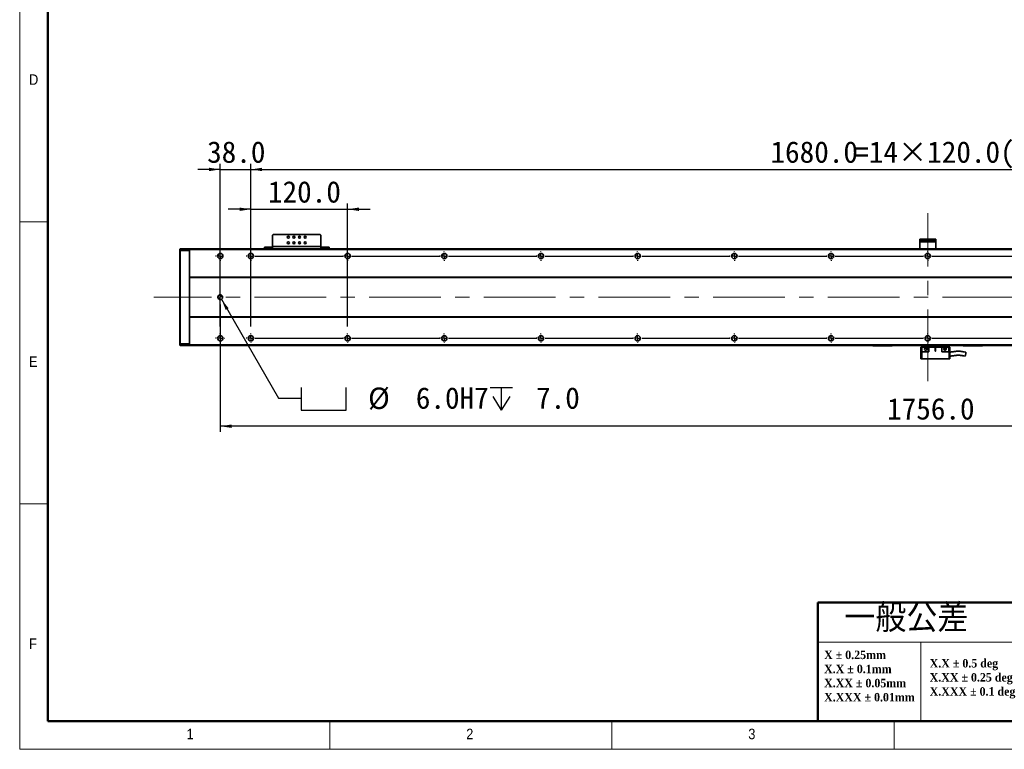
# Model space of a CAD drawing. Header units: millimetres. Extents: x 35 to 2905, y 35 to 2044.
# Tile 1 of 6: x 35 to 1257, y 35 to 940. Entities that reach past the tile are written whole.
import ezdxf

# ---------------------------------------------------------------- set-up
doc = ezdxf.new("R2010")
doc.units = ezdxf.units.MM
doc.header["$LTSCALE"] = 7
doc.linetypes.add('CENTERX2', pattern=[20.32, 12.7, -2.54, 2.54, -2.54])
doc.layers.add('黑色实线', color=7, linetype='Continuous')
doc.styles.add('SLDTEXTSTYLE1', font='Gothic.ttf', dxfattribs={"width": 0.913})
doc.styles.add('SLDTEXTSTYLE2', font='timesbd.ttf', dxfattribs={"width": 0.933})
doc.styles.add('SLDTEXTSTYLE4', font='txt', dxfattribs={"bigfont": 'bigfont'})
doc.styles.add('SLDTEXTSTYLE8', font='txt')
doc.dimstyles.new('SLDDIMSTYLE0', dxfattribs={"dimtxt": 26.6, "dimasz": 14, "dimexe": 0, "dimexo": 0.0625, "dimgap": 6.65, "dimtad": 2, "dimdec": 1, "dimrnd": 1e-09, "dimzin": 4, "dimdsep": 46, "dimtxsty": 'SLDTEXTSTYLE8', "dimsah": 1, "dimcen": 0.09, "dimadec": 0, "dimazin": 1, "dimtfac": 1, "dimtdec": 1, "dimtmove": 0, "dimatfit": 0, "dimfxl": 0, "dimfrac": 2, "dimtolj": 1, "dimtzin": 12, "dimarcsym": 0})
doc.dimstyles.new('SLDDIMSTYLE5', dxfattribs={"dimtxt": 26.6, "dimasz": 14, "dimexe": 0, "dimexo": 0.0625, "dimgap": 6.65, "dimtad": 2, "dimdec": 1, "dimrnd": 1e-09, "dimzin": 4, "dimdsep": 46, "dimtxsty": 'SLDTEXTSTYLE8', "dimsah": 1, "dimcen": 0.09, "dimadec": 0, "dimazin": 1, "dimtfac": 1, "dimtdec": 1, "dimtofl": 0, "dimtmove": 0, "dimatfit": 3, "dimfxl": 0, "dimfrac": 2, "dimtolj": 1, "dimtzin": 12, "dimarcsym": 0})
doc.dimstyles.new('SLDDIMSTYLE7', dxfattribs={"dimtxt": 26.6, "dimasz": 14, "dimexe": 0, "dimexo": 0.0625, "dimgap": 6.65, "dimtad": 0, "dimtih": 1, "dimtoh": 1, "dimdec": 1, "dimrnd": 1e-09, "dimzin": 4, "dimdsep": 46, "dimtxsty": 'SLDTEXTSTYLE8', "dimsah": 1, "dimcen": 0, "dimadec": 0, "dimazin": 1, "dimtfac": 1, "dimtdec": 1, "dimtofl": 0, "dimtmove": 0, "dimatfit": 3, "dimfxl": 0, "dimfrac": 2, "dimtolj": 1, "dimtzin": 12, "dimarcsym": 0})

# ---------------------------------------------------------------- blocks, each defined once
blk = doc.blocks.new('SW_NOTE_0')
at = {"color": 0, "linetype": 'Continuous', "lineweight": 0, "char_height": 10.5, "attachment_point": 1, "style": 'SLDTEXTSTYLE2'}
for s, insert in [('X.X ± 0.5 deg', (0, 13.8)), ('X.XX ± 0.25 deg', (0, -3.7)), ('X.XXX ± 0.1 deg', (0, -21.2))]:
    blk.add_mtext(s, dxfattribs=dict(at, insert=insert))
blk = doc.blocks.new('SW_NOTE_1')
at = {"color": 0, "linetype": 'Continuous', "lineweight": 0, "char_height": 10.5, "attachment_point": 1, "style": 'SLDTEXTSTYLE2'}
for s, insert in [('X ± 0.25mm ', (0, 13.8)), ('X.X ± 0.1mm', (0, -3.7))]:
    blk.add_mtext(s, dxfattribs=dict(at, insert=insert))
blk = doc.blocks.new('SW_NOTE_2')
at = {"color": 0, "linetype": 'Continuous', "lineweight": 0, "char_height": 10.5, "attachment_point": 1, "style": 'SLDTEXTSTYLE2'}
for s, insert in [('X.XX ± 0.05mm', (0, 13.8)), ('X.XXX ± 0.01mm', (0, -3.7))]:
    blk.add_mtext(s, dxfattribs=dict(at, insert=insert))
blk = doc.blocks.new('SW_SYMBOL_HOLE_SPOT')
at = {"layer": '黑色实线', "color": 0}
for p, q in [((0, 6125), (0, 525)), ((11200, 525), (11200, 6125)), ((0, 525), (11200, 525))]:
    blk.add_line(p, q, dxfattribs=at)
blk = doc.blocks.new('SW_SYMBOL_HOLE_DEPTH')
at = {"layer": '黑色实线', "color": 0}
for p, q in [((0, 6125), (5600, 6125)), ((2800, 6125), (2800, 525)), ((700, 3885), (2800, 525)), ((4900, 3885), (2800, 525))]:
    blk.add_line(p, q, dxfattribs=at)
blk = doc.blocks.new('_D_20')
at = {"layer": '黑色实线'}
for p, q in [((285.4, 593.4), (356.2, 470.8)), ((356.2, 470.8), (384.2, 470.8))]:
    blk.add_line(p, q, dxfattribs=at)
blk.add_solid([(285.4, 593.4), (290.6, 580.2), (294.2, 582.3)], dxfattribs=at)
at = {"layer": '黑色实线', "xscale": 0.004985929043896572, "yscale": 0.004985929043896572, "zscale": 0.004985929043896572}
for name, p in [('SW_SYMBOL_HOLE_SPOT', (384.2, 453.2)), ('SW_SYMBOL_HOLE_DEPTH', (618.7, 453.2))]:
    blk.add_blockref(name, p, dxfattribs=at)
at = {"layer": '黑色实线', "char_height": 26.6, "attachment_point": 1, "style": 'SLDTEXTSTYLE8'}
for s, insert in [('%%c', (467.4, 483.9)), (' 6.0H7 ', (508.5, 484.2)), (' 7.0', (657.7, 484.2))]:
    blk.add_mtext(s, dxfattribs=dict(at, insert=insert))
blk = doc.blocks.new('_D_22')
at = {"layer": '黑色实线'}
for p, q in [((283.9, 587.1), (283.9, 428.9)), ((2039.9, 581.6), (2039.9, 428.9)), ((2039.9, 435.9), (283.9, 435.9))]:
    blk.add_line(p, q, dxfattribs=at)
for points in [[(283.9, 435.9), (297.9, 433.8), (297.9, 438)], [(2039.9, 435.9), (2025.9, 438), (2025.9, 433.8)]]:
    blk.add_solid(points, dxfattribs=at)
at = {"layer": '黑色实线', "insert": (1111.4, 470.8), "char_height": 26.6, "attachment_point": 1, "style": 'SLDTEXTSTYLE8'}
blk.add_mtext('1756.0', dxfattribs=at)
blk = doc.blocks.new('_D_25')
at = {"layer": '黑色实线'}
for p, q in [((321.9, 661.7), (321.9, 761.5)), ((2001.9, 661.7), (2001.9, 761.5)), ((321.9, 754.5), (2001.9, 754.5))]:
    blk.add_line(p, q, dxfattribs=at)
for points in [[(321.9, 754.5), (335.9, 752.4), (335.9, 756.6)], [(2001.9, 754.5), (1987.9, 756.6), (1987.9, 752.4)]]:
    blk.add_solid(points, dxfattribs=at)
at = {"layer": '黑色实线', "char_height": 26.6, "attachment_point": 1, "style": 'SLDTEXTSTYLE8'}
for s, insert in [('1680.0', (966.7, 789.4)), ('=14×120.0(PITCH)', (1070.7, 789.4))]:
    blk.add_mtext(s, dxfattribs=dict(at, insert=insert))
blk = doc.blocks.new('_D_26')
at = {"layer": '黑色实线'}
for p, q in [((283.9, 559.7), (283.9, 761.5)), ((321.9, 559.7), (321.9, 761.5)), ((283.9, 754.5), (255.9, 754.5)), ((283.9, 754.5), (321.9, 754.5)), ((321.9, 754.5), (349.9, 754.5))]:
    blk.add_line(p, q, dxfattribs=at)
for points in [[(283.9, 754.5), (269.9, 756.6), (269.9, 752.4)], [(321.9, 754.5), (335.9, 752.4), (335.9, 756.6)]]:
    blk.add_solid(points, dxfattribs=at)
at = {"layer": '黑色实线', "insert": (267.6, 789.4), "char_height": 26.6, "attachment_point": 1, "style": 'SLDTEXTSTYLE8'}
blk.add_mtext('38.0', dxfattribs=at)
blk = doc.blocks.new('_D_28')
at = {"layer": '黑色实线'}
for p, q in [((321.9, 559.7), (321.9, 712.1)), ((441.9, 559.7), (441.9, 712.1)), ((321.9, 705.1), (293.9, 705.1)), ((321.9, 705.1), (441.9, 705.1)), ((441.9, 705.1), (469.9, 705.1))]:
    blk.add_line(p, q, dxfattribs=at)
for points in [[(321.9, 705.1), (307.9, 707.2), (307.9, 703)], [(441.9, 705.1), (455.9, 703), (455.9, 707.2)]]:
    blk.add_solid(points, dxfattribs=at)
at = {"layer": '黑色实线', "insert": (343.1, 740), "char_height": 26.6, "attachment_point": 1, "style": 'SLDTEXTSTYLE8'}
blk.add_mtext('120.0', dxfattribs=at)
blk = doc.blocks.new('SW_CENTERMARKSYMBOL_12')
at = {"layer": '黑色实线', "color": 0}
for p, q in [((-5.08, 0), (-5.84, 0)), ((0, 0), (-2.54, 0)), ((0, 5.08), (0, 5.84)), ((0, 0), (0, 2.54)), ((0, 0), (0, -2.54)), ((0, 0), (2.54, 0)), ((5.08, 0), (5.84, 0)), ((0, -5.08), (0, -5.84))]:
    blk.add_line(p, q, dxfattribs=at)
blk = doc.blocks.new('SW_CENTERMARKSYMBOL_13')
at = {"layer": '黑色实线', "color": 0}
for p, q in [((-163.08, 102), (-163.84, 102)), ((-158, 102), (-160.54, 102)), ((-158, 107.08), (-158, 107.84)), ((-158, 102), (-158, 104.54)), ((-158, 102), (-158, 99.46)), ((-158, 102), (-155.46, 102)), ((0, 102), (-2.54, 102)), ((0, 107.08), (0, 107.84)), ((0, 102), (0, 104.54)), ((0, 102), (0, 99.46)), ((0, 102), (2.54, 102)), ((5.08, 102), (5.84, 102)), ((-158, 96.92), (-158, 96.16)), ((-125.08, 0), (-125.84, 0)), ((-120, 0), (-122.54, 0)), ((-120, 5.08), (-120, 5.84)), ((-120, 0), (-120, 2.54)), ((-120, 0), (-120, -2.54)), ((-120, 0), (-117.46, 0)), ((-114.92, 0), (-5.08, 0)), ((-5.08, 0), (-5.84, 0)), ((0, 0), (-2.54, 0)), ((0, 0), (-2.54, 0)), ((0, 5.08), (0, 5.84)), ((0, 0), (0, 2.54)), ((0, 0), (0, 2.54)), ((0, 0), (0, -2.54)), ((0, 0), (2.54, 0)), ((0, 0), (0, -2.54)), ((0, 0), (2.54, 0)), ((5.08, 0), (5.84, 0)), ((5.08, 0), (114.92, 0)), ((114.92, 0), (114.16, 0)), ((120, 0), (117.46, 0)), ((120, 0), (117.46, 0)), ((120, 0), (117.46, 0)), ((120, 5.08), (120, 5.84)), ((120, 0), (120, 2.54)), ((120, 0), (120, 2.54)), ((120, 0), (120, 2.54)), ((120, 0), (120, -2.54)), ((120, 0), (122.54, 0)), ((120, 0), (120, -2.54)), ((120, 0), (122.54, 0)), ((120, 0), (120, -2.54)), ((120, 0), (122.54, 0)), ((125.08, 0), (125.84, 0)), ((125.08, 0), (234.92, 0)), ((234.92, 0), (234.16, 0)), ((240, 0), (237.46, 0)), ((240, 0), (237.46, 0)), ((240, 0), (237.46, 0)), ((240, 0), (237.46, 0)), ((240, 5.08), (240, 5.84)), ((240, 0), (240, 2.54)), ((240, 0), (240, 2.54)), ((240, 0), (240, 2.54)), ((240, 0), (240, 2.54)), ((240, 0), (240, -2.54)), ((240, 0), (242.54, 0)), ((240, 0), (240, -2.54)), ((240, 0), (242.54, 0)), ((240, 0), (240, -2.54)), ((240, 0), (242.54, 0)), ((240, 0), (240, -2.54)), ((240, 0), (242.54, 0)), ((245.08, 0), (245.84, 0)), ((245.08, 0), (354.92, 0)), ((354.92, 0), (354.16, 0)), ((360, 0), (357.46, 0)), ((360, 0), (357.46, 0)), ((360, 0), (357.46, 0)), ((360, 0), (357.46, 0)), ((360, 0), (357.46, 0)), ((360, 5.08), (360, 5.84)), ((360, 0), (360, 2.54)), ((360, 0), (360, 2.54)), ((360, 0), (360, 2.54)), ((360, 0), (360, 2.54)), ((360, 0), (360, 2.54)), ((360, 0), (360, -2.54)), ((360, 0), (362.54, 0)), ((360, 0), (360, -2.54)), ((360, 0), (362.54, 0)), ((360, 0), (360, -2.54)), ((360, 0), (362.54, 0)), ((360, 0), (360, -2.54)), ((360, 0), (362.54, 0)), ((360, 0), (360, -2.54)), ((360, 0), (362.54, 0)), ((365.08, 0), (365.84, 0)), ((365.08, 0), (474.92, 0)), ((474.92, 0), (474.16, 0)), ((480, 0), (477.46, 0)), ((480, 0), (477.46, 0)), ((480, 0), (477.46, 0)), ((480, 0), (477.46, 0)), ((480, 0), (477.46, 0)), ((480, 0), (477.46, 0)), ((480, 5.08), (480, 5.84)), ((480, 0), (480, 2.54)), ((480, 0), (480, 2.54)), ((480, 0), (480, 2.54)), ((480, 0), (480, 2.54)), ((480, 0), (480, 2.54)), ((480, 0), (480, 2.54)), ((480, 0), (480, -2.54)), ((480, 0), (482.54, 0)), ((480, 0), (480, -2.54)), ((480, 0), (482.54, 0)), ((480, 0), (480, -2.54)), ((480, 0), (482.54, 0)), ((480, 0), (480, -2.54)), ((480, 0), (482.54, 0)), ((480, 0), (480, -2.54)), ((480, 0), (482.54, 0)), ((480, 0), (480, -2.54)), ((480, 0), (482.54, 0)), ((485.08, 0), (485.84, 0)), ((485.08, 0), (594.92, 0)), ((594.92, 0), (594.16, 0)), ((600, 0), (597.46, 0)), ((600, 0), (597.46, 0)), ((600, 0), (597.46, 0)), ((600, 0), (597.46, 0)), ((600, 0), (597.46, 0)), ((600, 0), (597.46, 0)), ((600, 0), (597.46, 0)), ((600, 5.08), (600, 5.84)), ((600, 0), (600, 2.54)), ((600, 0), (600, 2.54)), ((600, 0), (600, 2.54)), ((600, 0), (600, 2.54)), ((600, 0), (600, 2.54)), ((600, 0), (600, 2.54)), ((600, 0), (600, 2.54)), ((600, 0), (600, -2.54)), ((600, 0), (602.54, 0)), ((600, 0), (600, -2.54)), ((600, 0), (602.54, 0)), ((600, 0), (600, -2.54)), ((600, 0), (602.54, 0)), ((600, 0), (600, -2.54)), ((600, 0), (602.54, 0)), ((600, 0), (600, -2.54)), ((600, 0), (602.54, 0)), ((600, 0), (600, -2.54)), ((600, 0), (602.54, 0)), ((600, 0), (600, -2.54)), ((600, 0), (602.54, 0)), ((605.08, 0), (605.84, 0)), ((605.08, 0), (714.92, 0)), ((714.92, 0), (714.16, 0)), ((720, 0), (717.46, 0)), ((720, 0), (717.46, 0)), ((720, 0), (717.46, 0)), ((720, 0), (717.46, 0)), ((720, 0), (717.46, 0)), ((720, 0), (717.46, 0)), ((720, 0), (717.46, 0)), ((720, 0), (717.46, 0)), ((720, 5.08), (720, 5.84)), ((720, 0), (720, 2.54)), ((720, 0), (720, 2.54)), ((720, 0), (720, 2.54)), ((720, 0), (720, 2.54)), ((720, 0), (720, 2.54)), ((720, 0), (720, 2.54)), ((720, 0), (720, 2.54)), ((720, 0), (720, 2.54)), ((720, 0), (720, -2.54)), ((720, 0), (722.54, 0)), ((720, 0), (720, -2.54)), ((720, 0), (722.54, 0)), ((720, 0), (720, -2.54)), ((720, 0), (722.54, 0)), ((720, 0), (720, -2.54)), ((720, 0), (722.54, 0)), ((720, 0), (720, -2.54)), ((720, 0), (722.54, 0)), ((720, 0), (720, -2.54)), ((720, 0), (722.54, 0)), ((720, 0), (720, -2.54)), ((720, 0), (722.54, 0)), ((720, 0), (720, -2.54)), ((720, 0), (722.54, 0)), ((725.08, 0), (725.84, 0)), ((725.08, 0), (834.92, 0)), ((-120, -5.08), (-120, -5.84)), ((0, -5.08), (0, -5.84)), ((120, -5.08), (120, -5.84)), ((240, -5.08), (240, -5.84)), ((360, -5.08), (360, -5.84)), ((480, -5.08), (480, -5.84)), ((600, -5.08), (600, -5.84)), ((720, -5.08), (720, -5.84))]:
    blk.add_line(p, q, dxfattribs=at)
blk = doc.blocks.new('SW_CENTERMARKSYMBOL_14')
at = {"layer": '黑色实线', "color": 0}
for p, q in [((-245.08, 0), (-245.84, 0)), ((-240, 0), (-242.54, 0)), ((-240, 5.08), (-240, 5.84)), ((-240, 0), (-240, 2.54)), ((-240, 0), (-240, -2.54)), ((-240, 0), (-237.46, 0)), ((-234.92, 0), (-125.08, 0)), ((-125.08, 0), (-125.84, 0)), ((-120, 0), (-122.54, 0)), ((-120, 0), (-122.54, 0)), ((-120, 5.08), (-120, 5.84)), ((-120, 0), (-120, 2.54)), ((-120, 0), (-120, 2.54)), ((-120, 0), (-120, -2.54)), ((-120, 0), (-117.46, 0)), ((-120, 0), (-120, -2.54)), ((-120, 0), (-117.46, 0)), ((-114.92, 0), (-114.16, 0)), ((-114.92, 0), (-5.08, 0)), ((-5.08, 0), (-5.84, 0)), ((0, 0), (-2.54, 0)), ((0, 0), (-2.54, 0)), ((0, 0), (-2.54, 0)), ((0, 5.08), (0, 5.84)), ((0, 0), (0, 2.54)), ((0, 0), (0, 2.54)), ((0, 0), (0, 2.54)), ((0, 0), (0, -2.54)), ((0, 0), (2.54, 0)), ((0, 0), (0, -2.54)), ((0, 0), (2.54, 0)), ((0, 0), (0, -2.54)), ((0, 0), (2.54, 0)), ((5.08, 0), (5.84, 0)), ((5.08, 0), (114.92, 0)), ((114.92, 0), (114.16, 0)), ((120, 0), (117.46, 0)), ((120, 0), (117.46, 0)), ((120, 0), (117.46, 0)), ((120, 0), (117.46, 0)), ((120, 5.08), (120, 5.84)), ((120, 0), (120, 2.54)), ((120, 0), (120, 2.54)), ((120, 0), (120, 2.54)), ((120, 0), (120, 2.54)), ((120, 0), (120, -2.54)), ((120, 0), (122.54, 0)), ((120, 0), (120, -2.54)), ((120, 0), (122.54, 0)), ((120, 0), (120, -2.54)), ((120, 0), (122.54, 0)), ((120, 0), (120, -2.54)), ((120, 0), (122.54, 0)), ((125.08, 0), (125.84, 0)), ((125.08, 0), (234.92, 0)), ((234.92, 0), (234.16, 0)), ((240, 0), (237.46, 0)), ((240, 0), (237.46, 0)), ((240, 0), (237.46, 0)), ((240, 0), (237.46, 0)), ((240, 0), (237.46, 0)), ((240, 5.08), (240, 5.84)), ((240, 0), (240, 2.54)), ((240, 0), (240, 2.54)), ((240, 0), (240, 2.54)), ((240, 0), (240, 2.54)), ((240, 0), (240, 2.54)), ((240, 0), (240, -2.54)), ((240, 0), (242.54, 0)), ((240, 0), (240, -2.54)), ((240, 0), (242.54, 0)), ((240, 0), (240, -2.54)), ((240, 0), (242.54, 0)), ((240, 0), (240, -2.54)), ((240, 0), (242.54, 0)), ((240, 0), (240, -2.54)), ((240, 0), (242.54, 0)), ((245.08, 0), (245.84, 0)), ((245.08, 0), (354.92, 0)), ((354.92, 0), (354.16, 0)), ((360, 0), (357.46, 0)), ((360, 0), (357.46, 0)), ((360, 0), (357.46, 0)), ((360, 0), (357.46, 0)), ((360, 0), (357.46, 0)), ((360, 0), (357.46, 0)), ((360, 5.08), (360, 5.84)), ((360, 0), (360, 2.54)), ((360, 0), (360, 2.54)), ((360, 0), (360, 2.54)), ((360, 0), (360, 2.54)), ((360, 0), (360, 2.54)), ((360, 0), (360, 2.54)), ((360, 0), (360, -2.54)), ((360, 0), (362.54, 0)), ((360, 0), (360, -2.54)), ((360, 0), (362.54, 0)), ((360, 0), (360, -2.54)), ((360, 0), (362.54, 0)), ((360, 0), (360, -2.54)), ((360, 0), (362.54, 0)), ((360, 0), (360, -2.54)), ((360, 0), (362.54, 0)), ((360, 0), (360, -2.54)), ((360, 0), (362.54, 0)), ((365.08, 0), (365.84, 0)), ((365.08, 0), (474.92, 0)), ((474.92, 0), (474.16, 0)), ((480, 0), (477.46, 0)), ((480, 0), (477.46, 0)), ((480, 0), (477.46, 0)), ((480, 0), (477.46, 0)), ((480, 0), (477.46, 0)), ((480, 0), (477.46, 0)), ((480, 0), (477.46, 0)), ((480, 5.08), (480, 5.84)), ((480, 0), (480, 2.54)), ((480, 0), (480, 2.54)), ((480, 0), (480, 2.54)), ((480, 0), (480, 2.54)), ((480, 0), (480, 2.54)), ((480, 0), (480, 2.54)), ((480, 0), (480, 2.54)), ((480, 0), (480, -2.54)), ((480, 0), (482.54, 0)), ((480, 0), (480, -2.54)), ((480, 0), (482.54, 0)), ((480, 0), (480, -2.54)), ((480, 0), (482.54, 0)), ((480, 0), (480, -2.54)), ((480, 0), (482.54, 0)), ((480, 0), (480, -2.54)), ((480, 0), (482.54, 0)), ((480, 0), (480, -2.54)), ((480, 0), (482.54, 0)), ((480, 0), (480, -2.54)), ((480, 0), (482.54, 0)), ((485.08, 0), (485.84, 0)), ((485.08, 0), (594.92, 0)), ((594.92, 0), (594.16, 0)), ((600, 0), (597.46, 0)), ((600, 0), (597.46, 0)), ((600, 0), (597.46, 0)), ((600, 0), (597.46, 0)), ((600, 0), (597.46, 0)), ((600, 0), (597.46, 0)), ((600, 0), (597.46, 0)), ((600, 0), (597.46, 0)), ((600, 5.08), (600, 5.84)), ((600, 0), (600, 2.54)), ((600, 0), (600, 2.54)), ((600, 0), (600, 2.54)), ((600, 0), (600, 2.54)), ((600, 0), (600, 2.54)), ((600, 0), (600, 2.54)), ((600, 0), (600, 2.54)), ((600, 0), (600, 2.54)), ((600, 0), (600, -2.54)), ((600, 0), (602.54, 0)), ((600, 0), (600, -2.54)), ((600, 0), (602.54, 0)), ((600, 0), (600, -2.54)), ((600, 0), (602.54, 0)), ((600, 0), (600, -2.54)), ((600, 0), (602.54, 0)), ((600, 0), (600, -2.54)), ((600, 0), (602.54, 0)), ((600, 0), (600, -2.54)), ((600, 0), (602.54, 0)), ((600, 0), (600, -2.54)), ((600, 0), (602.54, 0)), ((600, 0), (600, -2.54)), ((600, 0), (602.54, 0)), ((605.08, 0), (605.84, 0)), ((605.08, 0), (714.92, 0)), ((-240, -5.08), (-240, -5.84)), ((-120, -5.08), (-120, -5.84)), ((0, -5.08), (0, -5.84)), ((120, -5.08), (120, -5.84)), ((240, -5.08), (240, -5.84)), ((360, -5.08), (360, -5.84)), ((480, -5.08), (480, -5.84)), ((600, -5.08), (600, -5.84))]:
    blk.add_line(p, q, dxfattribs=at)
blk = doc.blocks.new('SW_DOWELSYMBOL_2')
at = {"linetype": 'Continuous', "lineweight": 18}
h = blk.add_hatch(color=0, dxfattribs=at)
edge = h.paths.add_edge_path(flags=0)
edge.add_arc((0, 0), 3, 180, 270)
edge.add_line((0, -3), (0, 0))
edge.add_line((0, 0), (-3, 0))
h = blk.add_hatch(color=0, dxfattribs=at)
edge = h.paths.add_edge_path(flags=0)
edge.add_arc((0, 0), 3, 0, 90)
edge.add_line((0, 3), (0, 0))
edge.add_line((0, 0), (3, 0))
at = {"layer": '黑色实线', "color": 0}
blk.add_circle((0, 0), 3, dxfattribs=at)

msp = doc.modelspace()

# ---------------------------------------------------------------- linework, layer by layer
at = {"color": 7, "linetype": 'Continuous', "lineweight": 18}
for p, q in [((35, 2044), (35, 35)), ((70, 2009), (70, 70)), ((35, 689.5), (70, 689.5)), ((70, 339.5), (35, 339.5)), ((1281, 168), (1025.29, 168)), ((1153.14, 168), (1153.14, 70)), ((70, 70), (2870, 70)), ((420, 35), (420, 70)), ((770, 70), (770, 35)), ((861, 70), (2870, 70)), ((1120, 35), (1120, 70)), ((35, 35), (2905, 35))]:
    msp.add_line(p, q, dxfattribs=at)
at = {"color": 7, "linetype": 'Continuous', "lineweight": 50}
for p, q in [((70, 2009), (70, 70)), ((1025.29, 217), (1025.29, 70)), ((1025.29, 217), (1281, 217)), ((70, 70), (2870, 70))]:
    msp.add_line(p, q, dxfattribs=at)
at = {"color": 7, "linetype": 'Continuous', "lineweight": 35}
for p, q in [((349.88, 673.8), (348.88, 672.8)), ((348.88, 672.8), (348.88, 659)), ((407.88, 673.8), (349.88, 673.8)), ((408.88, 672.8), (407.88, 673.8)), ((408.88, 659), (408.88, 672.8)), ((1151.88, 666), (1151.88, 668)), ((1151.88, 668), (1152.88, 668)), ((1152.88, 666), (1151.88, 666)), ((1151.88, 664.5), (1151.88, 666)), ((1171.88, 664.5), (1151.88, 664.5)), ((1151.88, 656), (1151.88, 664.5)), ((1152.88, 668), (1152.88, 666)), ((1170.88, 668), (1152.88, 668)), ((1170.88, 666), (1152.88, 666)), ((1170.88, 666), (1170.88, 668)), ((1170.88, 668), (1171.88, 668)), ((1171.88, 666), (1170.88, 666)), ((1171.88, 668), (1171.88, 666)), ((1171.88, 666), (1171.88, 664.5)), ((1171.88, 656), (1171.88, 664.5)), ((233.88, 655.7), (234.18, 656)), ((233.88, 653.87), (233.88, 655.7)), ((233.88, 653.87), (234.18, 654)), ((233.88, 538.12), (233.88, 653.87)), ((234.18, 656), (234.18, 654)), ((234.18, 656), (245.58, 656)), ((234.18, 654), (234.18, 538)), ((245.58, 654), (234.18, 654)), ((245.58, 654), (245.58, 656)), ((245.88, 655.7), (245.58, 656)), ((245.58, 538), (245.58, 654)), ((245.88, 653.87), (245.58, 654)), ((2077.88, 656), (245.88, 656)), ((245.88, 655), (245.88, 656)), ((2077.88, 655), (245.88, 655)), ((245.88, 621), (245.88, 655)), ((338.88, 656), (338.88, 658)), ((338.88, 658), (339.88, 658)), ((339.88, 658), (339.88, 656)), ((339.88, 658), (347.88, 658)), ((347.88, 658), (347.88, 656)), ((348.88, 658), (347.88, 658)), ((408.88, 659), (348.88, 659)), ((348.88, 656), (348.88, 659)), ((408.88, 659), (408.88, 656)), ((409.88, 658), (408.88, 658)), ((409.88, 658), (409.88, 656)), ((409.88, 658), (417.88, 658)), ((417.88, 656), (417.88, 658)), ((417.88, 658), (418.88, 658)), ((418.88, 658), (418.88, 656)), ((2077.88, 621), (245.88, 621)), ((245.88, 621), (245.88, 620.5)), ((2077.88, 620.5), (245.88, 620.5)), ((245.88, 571.5), (245.88, 620.5)), ((2077.88, 571.5), (245.88, 571.5)), ((245.88, 571), (245.88, 571.5)), ((2077.88, 571), (245.88, 571)), ((245.88, 537), (245.88, 571)), ((233.88, 536.3), (233.88, 538.12)), ((233.88, 538.12), (234.18, 538)), ((234.18, 538), (234.18, 536)), ((234.18, 538), (245.58, 538)), ((245.88, 538.12), (245.58, 538)), ((245.58, 536), (245.58, 538)), ((233.88, 536.3), (234.18, 536)), ((245.58, 536), (234.18, 536)), ((245.88, 536.3), (245.58, 536)), ((2077.88, 537), (245.88, 537)), ((245.88, 537), (245.88, 536)), ((2077.88, 536), (245.88, 536)), ((1093.88, 535.8), (1093.88, 536)), ((1093.88, 535.8), (1094.18, 535.5)), ((1093.88, 535.8), (1094.88, 535.8)), ((1095, 535.5), (1094.18, 535.5)), ((1094.88, 536), (1094.88, 535.8)), ((1095, 535.5), (1094.88, 535.8)), ((1094.88, 535.8), (1116.88, 535.8)), ((1116.75, 535.5), (1095, 535.5)), ((1116.75, 535.5), (1116.88, 535.8)), ((1117.58, 535.5), (1116.75, 535.5)), ((1116.88, 535.8), (1116.88, 536)), ((1116.88, 535.8), (1117.88, 535.8)), ((1117.58, 535.5), (1117.88, 535.8)), ((1117.88, 536), (1117.88, 535.8)), ((1153.38, 534.1), (1153.38, 519.7)), ((1154.58, 534.1), (1153.38, 534.1)), ((1154.38, 534.1), (1154.38, 536)), ((1154.58, 528.1), (1154.38, 528.1)), ((1154.38, 519.7), (1154.38, 528.1)), ((1154.58, 534.1), (1154.58, 528.1)), ((1163.38, 534.1), (1154.58, 534.1)), ((1154.58, 528.1), (1163.38, 528.1)), ((1163.38, 534.1), (1171.13, 534.1)), ((1163.38, 534.1), (1163.38, 528.1)), ((1171.63, 534.1), (1171.13, 534.1)), ((1171.13, 534.1), (1171.13, 529.35)), ((1171.63, 534.1), (1179.38, 534.1)), ((1171.63, 529.35), (1171.63, 534.1)), ((1179.38, 528.1), (1179.38, 534.1)), ((1188.18, 534.1), (1179.38, 534.1)), ((1179.38, 528.1), (1188.18, 528.1)), ((1182.75, 532.55), (1182.92, 532.65)), ((1182.75, 532.55), (1182.92, 532.65)), ((1182.75, 532.55), (1182.92, 532.65)), ((1184.38, 532.15), (1184.52, 531.74)), ((1188.18, 528.1), (1188.18, 534.1)), ((1189.38, 534.1), (1188.18, 534.1)), ((1188.38, 528.1), (1188.18, 528.1)), ((1188.38, 534.1), (1188.38, 536)), ((1188.38, 528.1), (1188.38, 519.7)), ((1189.38, 519.7), (1189.38, 534.1)), ((1205.88, 535.8), (1205.88, 536)), ((1205.88, 535.8), (1206.88, 535.8)), ((1205.88, 535.8), (1206.18, 535.5)), ((1207, 535.5), (1206.18, 535.5)), ((1206.88, 536), (1206.88, 535.8)), ((1206.88, 535.8), (1228.88, 535.8)), ((1207, 535.5), (1206.88, 535.8)), ((1228.75, 535.5), (1207, 535.5)), ((1228.75, 535.5), (1228.88, 535.8)), ((1229.58, 535.5), (1228.75, 535.5)), ((1228.88, 535.8), (1228.88, 536)), ((1228.88, 535.8), (1229.88, 535.8)), ((1229.58, 535.5), (1229.88, 535.8)), ((1229.88, 536), (1229.88, 535.8)), ((1154.38, 519.7), (1153.38, 519.7)), ((1188.38, 519.7), (1154.38, 519.7)), ((1189.38, 519.7), (1188.38, 519.7))]:
    msp.add_line(p, q, dxfattribs=at)
for centre, radius in [((368.38, 670.5), 1.25), ((368.38, 663.5), 1.25), ((375.38, 670.5), 1.25), ((375.38, 663.5), 1.25), ((382.38, 670.5), 1.25), ((382.38, 663.5), 1.25), ((389.38, 670.5), 1.25), ((389.38, 663.5), 1.25), ((283.88, 647), 3.3), ((321.88, 647), 3.3), ((441.88, 647), 3.3), ((561.88, 647), 3.3), ((681.88, 647), 3.3), ((801.88, 647), 3.3), ((921.88, 647), 3.3), ((1041.88, 647), 3.3), ((1161.88, 647), 3.3), ((283.88, 596), 3), ((283.88, 545), 3.3), ((321.88, 545), 3.3), ((441.88, 545), 3.3), ((561.88, 545), 3.3), ((681.88, 545), 3.3), ((801.88, 545), 3.3), ((921.88, 545), 3.3), ((1041.88, 545), 3.3), ((1161.88, 545), 3.3), ((1159.38, 531.6), 1.6), ((1183.38, 531.6), 1.6)]:
    msp.add_circle(centre, radius, dxfattribs=at)
msp.add_arc((1171.38, 529.35), 0.25, 180, 0, dxfattribs=at)
for points, knots in [([(1160.52, 531.74), (1160.54, 531.62), (1160.57, 531.36), (1160.47, 530.97), (1160.24, 530.62), (1159.91, 530.35), (1159.49, 530.2), (1159.03, 530.2), (1158.6, 530.33), (1158.37, 530.51), (1158.26, 530.6)], [0, 0, 0, 0, 0.1147408, 0.2306037, 0.3509341, 0.4758345, 0.605471, 0.7394025, 0.8775395, 1, 1, 1, 1]), ([(1159.36, 532.9), (1159.5, 532.87), (1159.78, 532.81), (1160.14, 532.56), (1160.31, 532.31), (1160.38, 532.17), (1160.38, 532.15)], [0, 0, 0, 0, 0.3223652, 0.643224, 0.9518362, 1, 1, 1, 1]), ([(1183.38, 532.75), (1183.26, 532.74), (1183.03, 532.72), (1182.71, 532.56), (1182.46, 532.32), (1182.28, 532.01), (1182.21, 531.66), (1182.24, 531.31), (1182.38, 530.99), (1182.6, 530.72), (1182.9, 530.53), (1183.24, 530.44), (1183.59, 530.45), (1183.92, 530.57), (1184.21, 530.78), (1184.41, 531.06), (1184.53, 531.39), (1184.52, 531.63), (1184.52, 531.74)], [0, 0, 0, 0, 0.0624924, 0.1250067, 0.1874949, 0.2499927, 0.3124955, 0.3749962, 0.4374971, 0.499993, 0.5624943, 0.6249907, 0.687497, 0.7499914, 0.8124976, 0.8749953, 0.9374989, 1, 1, 1, 1]), ([(1184.52, 531.74), (1184.54, 531.62), (1184.57, 531.36), (1184.47, 530.97), (1184.24, 530.62), (1183.91, 530.35), (1183.49, 530.2), (1183.03, 530.2), (1182.6, 530.33), (1182.37, 530.51), (1182.26, 530.6)], [0, 0, 0, 0, 0.1147353, 0.2305867, 0.3509142, 0.4758117, 0.6054451, 0.7394087, 0.8775424, 1, 1, 1, 1]), ([(1183.36, 532.9), (1183.5, 532.87), (1183.78, 532.81), (1184.14, 532.56), (1184.31, 532.31), (1184.38, 532.17), (1184.38, 532.15)], [0, 0, 0, 0, 0.3222828, 0.6432194, 0.9518356, 1, 1, 1, 1]), ([(1208.69, 527.89), (1207.72, 528.04), (1205.91, 528.33), (1203.44, 528.72), (1201.38, 528.89), (1199.53, 528.92), (1197.49, 528.84), (1195.66, 528.64), (1194.15, 528.42), (1193.14, 528.27), (1192.1, 528.12), (1191.04, 528), (1190.12, 527.92), (1189.57, 527.95), (1189.38, 527.97)], [0, 0, 0, 0, 0.1557757, 0.2907835, 0.3967704, 0.4749939, 0.5735892, 0.7047505, 0.7546922, 0.8070902, 0.86121, 0.9159555, 0.9704068, 1, 1, 1, 1]), ([(1208.12, 522.99), (1208.16, 522.98), (1208.26, 522.94), (1208.45, 523.2), (1208.66, 523.7), (1208.85, 524.4), (1208.99, 525.2), (1209.07, 526.04), (1209.07, 526.82), (1209, 527.44), (1208.87, 527.83), (1208.74, 527.86), (1208.69, 527.87)], [0, 0, 0, 0, 0.05740785, 0.16302526, 0.26646725, 0.36997836, 0.4747879, 0.58158548, 0.69023152, 0.7997758, 0.90881633, 1, 1, 1, 1]), ([(1189.38, 522.98), (1189.61, 522.97), (1190.33, 522.95), (1191.47, 523.03), (1193.16, 523.23), (1194.85, 523.5), (1196.53, 523.73), (1197.98, 523.87), (1199.67, 523.96), (1201.58, 523.89), (1203.61, 523.67), (1205.72, 523.31), (1207.27, 523.07), (1208.12, 522.95)], [0, 0, 0, 0, 0.0368637, 0.1125401, 0.1785189, 0.302806, 0.3842716, 0.4445258, 0.5302896, 0.6473419, 0.7447482, 0.8603541, 1, 1, 1, 1])]:
    msp.add_open_spline(points, degree=3, knots=knots, dxfattribs=at)
at = {"layer": '黑色实线', "linetype": 'CENTERX2', "lineweight": 18}
for p, q in [((1161.88, 491.85), (1161.88, 700.15)), ((2122.33, 596), (201.43, 596))]:
    msp.add_line(p, q, dxfattribs=at)

# ---------------------------------------------------------------- block references
at = {"color": 7, "linetype": 'Continuous', "lineweight": 0}
for name, p in [('SW_NOTE_1', (1033.26, 143.65)), ('SW_NOTE_0', (1164.24, 133.27)), ('SW_NOTE_2', (1033.26, 108.65))]:
    msp.add_blockref(name, p, dxfattribs=at)
at = {"layer": '黑色实线'}
for name, p in [('SW_CENTERMARKSYMBOL_13', (441.88, 545)), ('SW_CENTERMARKSYMBOL_14', (561.88, 647)), ('SW_DOWELSYMBOL_2', (283.88, 596)), ('SW_CENTERMARKSYMBOL_12', (283.88, 545))]:
    msp.add_blockref(name, p, dxfattribs=at)

# ---------------------------------------------------------------- texts
at = {"color": 7, "linetype": 'Continuous', "lineweight": 0, "attachment_point": 1}
for s, insert, char_height, style in [('D', (46.67, 872.52), 12.96, 'SLDTEXTSTYLE1'), ('E', (46.67, 522.52), 12.96, 'SLDTEXTSTYLE1'), ('一般公差', (1058.35, 215.56), 35, 'SLDTEXTSTYLE4'), ('F', (46.67, 172.52), 12.96, 'SLDTEXTSTYLE1'), ('1', (242.08, 60.52), 12.96, 'SLDTEXTSTYLE1'), ('2', (589.17, 60.52), 12.96, 'SLDTEXTSTYLE1'), ('3', (939.17, 60.52), 12.96, 'SLDTEXTSTYLE1')]:
    msp.add_mtext(s, dxfattribs=dict(at, insert=insert, char_height=char_height, style=style))

# ---------------------------------------------------------------- dimensions: what is measured, and where the dimension line sits
at = {"layer": '黑色实线'}
for base, p1, p2, dimstyle, picture, middle in [((321.88, 754.48), (283.88, 550.84), (321.88, 550.84), 'SLDDIMSTYLE0', '_D_26', (300.35, 754.48)), ((441.88, 705.06), (321.88, 550.84), (441.88, 550.84), 'SLDDIMSTYLE0', '_D_28', (385.49, 705.06)), ((283.88, 435.91), (2039.88, 590.46), (283.88, 596), 'SLDDIMSTYLE5', '_D_22', (1163.39, 435.91))]:
    dim = msp.add_linear_dim(base=base, p1=p1, p2=p2, dimstyle=dimstyle, dxfattribs=at)
    dim.commit()
    dim.dimension.update_dxf_attribs({"geometry": picture, "text_midpoint": middle, "dimtype": 160})
dim = msp.add_linear_dim(base=(2001.88, 754.48), p1=(321.88, 652.84), p2=(2001.88, 652.84), text='<>=14×120.0(PITCH)', dimstyle='SLDDIMSTYLE5', dxfattribs=at)
dim.commit()
dim.dimension.update_dxf_attribs({"geometry": '_D_25', "text_midpoint": (1163.39, 754.48), "dimtype": 160})
dim = msp.add_diameter_dim_2p(p1=(282.38, 598.59), p2=(285.38, 593.4), text='{\\fGDT;v} <>H7 {\\fGDT;x} 7.0\\P', dimstyle='SLDDIMSTYLE7', dxfattribs=at)
dim.commit()
dim.dimension.update_dxf_attribs({"geometry": '_D_20', "text_midpoint": (548.92, 470.79), "dimtype": 163})

doc.saveas('drawing.dxf')
